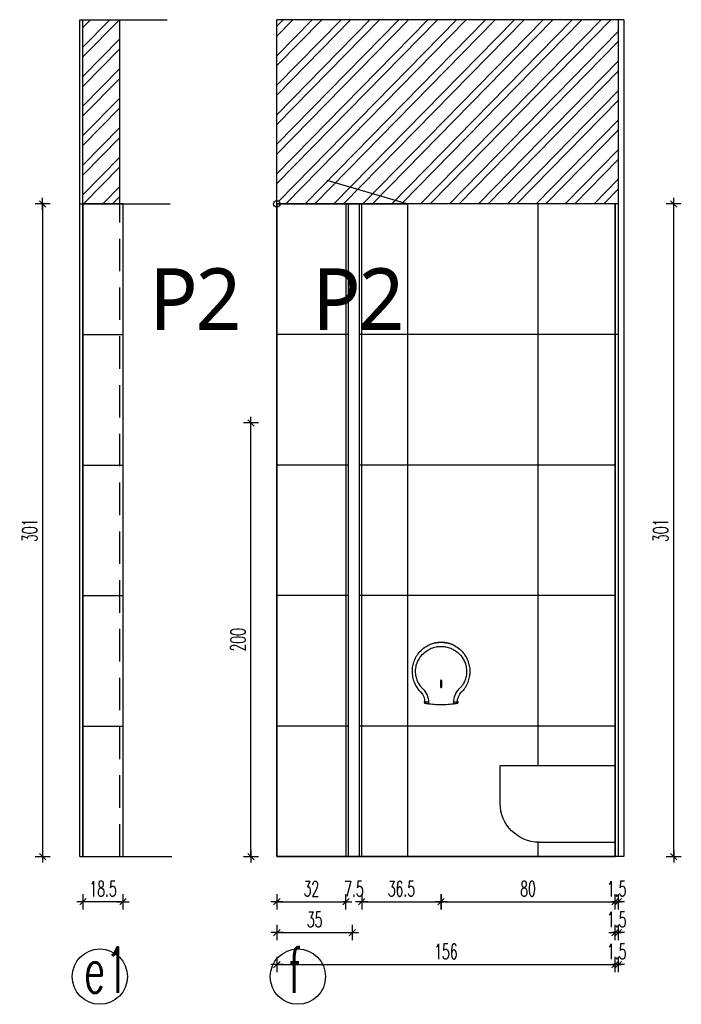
# Model space of a CAD drawing. Header units: centimetres. Extents: x -15121 to 30567, y -60641 to 0.
# Tile 66 of 256: x 6534 to 6839, y -27019 to -26565. Entities that reach past the tile are written whole.
import ezdxf

# ---------------------------------------------------------------- set-up
doc = ezdxf.new("R2010")
doc.units = ezdxf.units.CM
doc.header["$LTSCALE"] = 60
doc.linetypes.add('( Dashed )', pattern=[0.75, 0.5, -0.25])
for name, color, linetype in [('AIKA oznaczenia okładzin', 5, 'Continuous'), ('AIKA oznaczenia widoków', 30, 'Continuous'), ('AIKA powierzchnie', 6, 'Continuous'), ('AIKA sanitariaty', 7, 'Continuous'), ('AIKA sufity podwieszane', 8, 'Continuous'), ('AIKA TYNK', 5, 'Continuous'), ('AIKA widoki wymiarowanie', 7, 'Continuous'), ('AIKA widokowe', 7, 'Continuous'), ('widokowe', 7, 'Continuous')]:
    doc.layers.add(name, color=color, linetype=linetype)
doc.styles.add('RomanS', font='romans.shx')
doc.styles.add('SŁAWKA', font='simplex.shx', dxfattribs={"height": 12.5})
doc.styles.add('wymiar', font='txt.shx', dxfattribs={"width": 0.6})
doc.dimstyles.new('Dwudziestka', dxfattribs={"dimtxt": 7, "dimasz": 0.7, "dimexe": 5, "dimexo": 0, "dimgap": 2.5, "dimtad": 1, "dimtoh": 1, "dimdec": 3, "dimrnd": 0.5, "dimdsep": 46, "dimtxsty": 'wymiar', "dimblk": 'znacznik', "dimcen": 0, "dimdle": 5, "dimse1": 1, "dimse2": 1, "dimclrd": 256, "dimclre": 256, "dimclrt": 256, "dimadec": 0, "dimazin": 0, "dimtfac": 0.4, "dimtdec": 3, "dimtix": 1, "dimtofl": 0, "dimtmove": 2, "dimatfit": 3, "dimldrblk": 'znacznik', "dimfxl": 1, "dimtolj": 1, "dimarcsym": 0})
pattern_1 = [(45.6, (2233.139, -1566.11), (-6.8053523, 6.6642933), []), (45.6, (2237.629, -1566.063), (-6.8053523, 6.6642933), [])]

# ---------------------------------------------------------------- blocks, each defined once
blk = doc.blocks.new('sl dozownik papieru widok')
at = {"layer": 'AIKA sanitariaty', "extrusion": (0, 1, 0)}
for p, q in [((3.5, 12.01), (3.5, 11.98)), ((3.5, 12.01), (3.56, 12.01)), ((3.63, 12.05), (3.58, 12.14)), ((15.42, 12.14), (15.37, 12.05)), ((15.44, 12.01), (15.5, 12.01)), ((15.5, 11.98), (15.5, 12.01)), ((9.2, -7.1), (9.2, -4.4)), ((9.8, -4.4), (9.8, -7.1)), ((1.8, -14), (1.8, -14.1)), ((1.8, -14.1), (1.8, -14.2)), ((2, -14.23), (3.67, -14.23)), ((2, -14.23), (2, -14.77)), ((3.67, -15.02), (3.67, -14.23)), ((15.33, -14.23), (15.33, -15.02)), ((15.33, -14.23), (17, -14.23)), ((17, -14.77), (17, -14.23)), ((17.2, -14.1), (17.2, -14)), ((17.2, -14.2), (17.2, -14.1))]:
    blk.add_line(p, q, dxfattribs=at)
at = {"layer": 'AIKA sanitariaty'}
for centre, radius, start, end in [((9.5, 0), 13.4, 117.2338, 143.2032), ((9.17, 0), 11.4, 117.0357, 143.5748), ((3.65, 12.01), 0.15, 117.664, 180), ((9.5, 0.85), 12.75, 62.336, 117.664), ((9.5, 0.85), 12.6, 69.6071, 110.3929), ((9.83, 0), 11.4, 36.4252, 62.9643), ((15.35, 12.01), 0.15, 0, 62.336), ((9.5, 0), 13.4, 36.7968, 62.7662), ((9.5, 0), 13.4, 216.7968, 225.0518), ((9.17, 0), 11.4, 216.4252, 225.0518), ((-5.03, -14.23), 8.7, 0, 45.0518), ((24.03, -14.23), 8.7, 134.9482, 180), ((9.83, 0), 11.4, 314.9482, 323.5748), ((9.5, 0), 13.4, 314.9482, 323.2032), ((-4.7, -14.23), 6.7, 0, 45.0518), ((23.7, -14.23), 6.7, 134.9482, 180), ((2.2, -14), 0.4, 123.9249, 180), ((2.2, -14.2), 0.4, 180, 240), ((9.5, 29.6), 45, 262.5597, 262.9796), ((9.5, 29.6), 45, 277.0204, 277.4403), ((16.8, -14.2), 0.4, 300, 0), ((16.8, -14), 0.4, 0, 56.0751)]:
    blk.add_arc(centre, radius, start, end, dxfattribs=at)
for points, knots in [([(3.37, 11.91), (3.71, 12.09), (4.05, 12.25), (5.18, 12.71), (5.98, 12.95), (7.43, 13.26), (8.08, 13.34), (8.99, 13.39), (9.24, 13.4), (9.5, 13.4)], [665.068332, 665.068332, 665.068332, 665.068332, 674.873359, 674.873359, 696.15174, 696.15174, 712.840829, 712.840829, 719.36757, 719.36757, 719.36757, 719.36757]), ([(3.99, 10.15), (3.99, 10.15), (3.99, 10.15), (4, 10.14), (4, 10.13), (4, 10.11)], [25.154736, 25.154736, 25.154736, 25.154736, 25.2068571, 25.2068571, 25.5412471, 25.5412471, 25.5412471, 25.5412471]), ([(4, 10.11), (4.32, 10.27), (4.64, 10.42), (5.65, 10.81), (6.36, 11.02), (7.66, 11.28), (8.24, 11.35), (9.05, 11.39), (9.27, 11.4), (9.5, 11.4)], [664.576978, 664.576978, 664.576978, 664.576978, 674.873359, 674.873359, 696.15174, 696.15174, 712.840829, 712.840829, 719.36757, 719.36757, 719.36757, 719.36757]), ([(9.5, 13.4), (9.94, 13.4), (10.37, 13.38), (11.24, 13.29), (11.67, 13.23), (12.52, 13.06), (12.95, 12.96), (13.78, 12.71), (14.19, 12.56), (14.95, 12.25), (15.29, 12.09), (15.63, 11.91)], [719.36757, 719.36757, 719.36757, 719.36757, 730.491124, 730.491124, 741.614678, 741.614678, 752.738229, 752.738229, 763.861781, 763.861781, 773.666807, 773.666807, 773.666807, 773.666807]), ([(9.5, 11.4), (9.89, 11.4), (10.28, 11.38), (11.05, 11.31), (11.43, 11.26), (12.19, 11.11), (12.57, 11.02), (13.31, 10.81), (13.67, 10.69), (14.36, 10.42), (14.68, 10.27), (15, 10.11)], [719.36757, 719.36757, 719.36757, 719.36757, 730.491124, 730.491124, 741.614678, 741.614678, 752.738229, 752.738229, 763.861781, 763.861781, 774.158161, 774.158161, 774.158161, 774.158161]), ([(15, 10.11), (15, 10.13), (15, 10.14), (15.01, 10.15), (15.01, 10.15), (15.01, 10.15)], [0, 0, 0, 0, 0.3582778, 0.3582778, 0.4217256, 0.4217256, 0.4217256, 0.4217256]), ([(-1.23, -8.03), (-1.54, -7.61), (-1.83, -7.18), (-2.51, -6), (-2.87, -5.22), (-3.3, -4), (-3.42, -3.57), (-3.63, -2.71), (-3.71, -2.28), (-3.86, -1.23), (-3.9, -0.62), (-3.9, 0), (-3.9, 0.87), (-3.82, 1.74), (-3.48, 3.44), (-3.23, 4.27), (-2.62, 5.77), (-2.28, 6.44), (-1.68, 7.4), (-1.46, 7.72), (-1.23, 8.03)], [645.898161, 645.898161, 645.898161, 645.898161, 659.198751, 659.198751, 681.041528, 681.041528, 692.345125, 692.345125, 703.648717, 703.648717, 719.365815, 719.365815, 719.365815, 741.542046, 741.542046, 763.718271, 763.718271, 782.93566, 782.93566, 792.832229, 792.832229, 792.832229, 792.832229]), ([(-0.03, -6.85), (-0.31, -6.49), (-0.57, -6.12), (-1.19, -5.1), (-1.5, -4.44), (-1.88, -3.4), (-1.99, -3.04), (-2.18, -2.31), (-2.25, -1.94), (-2.38, -1.05), (-2.42, -0.52), (-2.42, 0), (-2.42, 0.74), (-2.34, 1.48), (-2.05, 2.93), (-1.82, 3.64), (-1.28, 4.91), (-0.97, 5.48), (-0.44, 6.3), (-0.24, 6.58), (-0.03, 6.85)], [645.629, 645.629, 645.629, 645.629, 659.198751, 659.198751, 681.041528, 681.041528, 692.345125, 692.345125, 703.648717, 703.648717, 719.365815, 719.365815, 719.365815, 741.542046, 741.542046, 763.718271, 763.718271, 782.93566, 782.93566, 793.101387, 793.101387, 793.101387, 793.101387]), ([(-0.03, 6.85), (-0.03, 6.85), (-0.02, 6.85), (-0.02, 6.84), (-0.01, 6.83), (-0.01, 6.82), (0, 6.81), (0, 6.79), (0, 6.78), (0, 6.77)], [125.169211, 125.169211, 125.169211, 125.169211, 125.262842, 125.262842, 125.558179, 125.558179, 125.889339, 125.889339, 126.290447, 126.290447, 126.290447, 126.290447]), ([(19, 6.77), (19, 6.78), (19, 6.8), (19.01, 6.83), (19.01, 6.83), (19.02, 6.84), (19.02, 6.85), (19.03, 6.85)], [0, 0, 0, 0, 0.4713843, 0.4713843, 0.7522977, 0.7522977, 0.8768388, 0.8768388, 0.8768388, 0.8768388]), ([(19.03, 6.85), (19.31, 6.49), (19.57, 6.12), (20.19, 5.1), (20.5, 4.44), (20.88, 3.4), (20.99, 3.04), (21.18, 2.31), (21.25, 1.94), (21.38, 1.05), (21.42, 0.52), (21.42, 0), (21.42, -0.74), (21.34, -1.48), (21.05, -2.93), (20.82, -3.64), (20.28, -4.91), (19.97, -5.48), (19.44, -6.3), (19.24, -6.58), (19.03, -6.85)], [645.629, 645.629, 645.629, 645.629, 659.198751, 659.198751, 681.041661, 681.041661, 692.345192, 692.345192, 703.648717, 703.648717, 719.365815, 719.365815, 719.365815, 741.542046, 741.542046, 763.718271, 763.718271, 782.936343, 782.936343, 793.101387, 793.101387, 793.101387, 793.101387]), ([(20.23, 8.03), (20.54, 7.61), (20.83, 7.18), (21.51, 6), (21.87, 5.22), (22.3, 4), (22.42, 3.57), (22.63, 2.71), (22.71, 2.28), (22.86, 1.23), (22.9, 0.62), (22.9, 0), (22.9, -0.87), (22.82, -1.74), (22.48, -3.44), (22.23, -4.27), (21.62, -5.77), (21.28, -6.44), (20.68, -7.4), (20.46, -7.72), (20.23, -8.03)], [645.89816, 645.89816, 645.89816, 645.89816, 659.198751, 659.198751, 681.041661, 681.041661, 692.345192, 692.345192, 703.648717, 703.648717, 719.365815, 719.365815, 719.365815, 741.542046, 741.542046, 763.718271, 763.718271, 782.936343, 782.936343, 792.832229, 792.832229, 792.832229, 792.832229]), ([(9.2, -4.4), (9.2, -4.38), (9.2, -4.36), (9.21, -4.32), (9.22, -4.3), (9.23, -4.27), (9.24, -4.25), (9.26, -4.22), (9.27, -4.2), (9.3, -4.17), (9.32, -4.16), (9.35, -4.14), (9.37, -4.13), (9.4, -4.12), (9.42, -4.11), (9.46, -4.1), (9.48, -4.1), (9.5, -4.1)], [9.040508, 9.040508, 9.040508, 9.040508, 9.60554, 9.60554, 10.170572, 10.170572, 10.735604, 10.735604, 11.300635, 11.300635, 11.865667, 11.865667, 12.430699, 12.430699, 12.995731, 12.995731, 13.560763, 13.560763, 13.560763, 13.560763]), ([(9.5, -4.1), (9.52, -4.1), (9.54, -4.1), (9.58, -4.11), (9.6, -4.12), (9.63, -4.13), (9.65, -4.14), (9.68, -4.16), (9.7, -4.17), (9.73, -4.2), (9.74, -4.22), (9.76, -4.25), (9.77, -4.27), (9.78, -4.3), (9.79, -4.32), (9.8, -4.36), (9.8, -4.38), (9.8, -4.4)], [-4.520254, -4.520254, -4.520254, -4.520254, -3.955222, -3.955222, -3.390191, -3.390191, -2.825159, -2.825159, -2.260127, -2.260127, -1.695095, -1.695095, -1.130064, -1.130064, -0.565032, -0.565032, 0, 0, 0, 0]), ([(0, -6.77), (0, -6.78), (0, -6.8), (-0.01, -6.83), (-0.01, -6.83), (-0.02, -6.84), (-0.02, -6.85), (-0.03, -6.85)], [0, 0, 0, 0, 0.4713843, 0.4713843, 0.7522977, 0.7522977, 0.8768388, 0.8768388, 0.8768388, 0.8768388]), ([(9.5, -7.4), (9.48, -7.4), (9.46, -7.4), (9.42, -7.39), (9.4, -7.38), (9.37, -7.37), (9.35, -7.36), (9.32, -7.34), (9.3, -7.33), (9.27, -7.3), (9.26, -7.28), (9.24, -7.25), (9.23, -7.23), (9.22, -7.2), (9.21, -7.18), (9.2, -7.14), (9.2, -7.12), (9.2, -7.1)], [4.520254, 4.520254, 4.520254, 4.520254, 5.085286, 5.085286, 5.650318, 5.650318, 6.215349, 6.215349, 6.780381, 6.780381, 7.345413, 7.345413, 7.910445, 7.910445, 8.475477, 8.475477, 9.040508, 9.040508, 9.040508, 9.040508]), ([(9.8, -7.1), (9.8, -7.12), (9.8, -7.14), (9.79, -7.18), (9.78, -7.2), (9.77, -7.23), (9.76, -7.25), (9.74, -7.28), (9.73, -7.3), (9.7, -7.33), (9.68, -7.34), (9.65, -7.36), (9.63, -7.37), (9.6, -7.38), (9.58, -7.39), (9.54, -7.4), (9.52, -7.4), (9.5, -7.4)], [0, 0, 0, 0, 0.565032, 0.565032, 1.130064, 1.130064, 1.695095, 1.695095, 2.260127, 2.260127, 2.825159, 2.825159, 3.390191, 3.390191, 3.955222, 3.955222, 4.520254, 4.520254, 4.520254, 4.520254]), ([(19.03, -6.85), (19.03, -6.85), (19.02, -6.85), (19.02, -6.84), (19.01, -6.83), (19.01, -6.82), (19, -6.81), (19, -6.79), (19, -6.78), (19, -6.77)], [125.169211, 125.169211, 125.169211, 125.169211, 125.262842, 125.262842, 125.558179, 125.558179, 125.889339, 125.889339, 126.290447, 126.290447, 126.290447, 126.290447]), ([(2, -14.77), (2, -14.77), (2.01, -14.77), (2.06, -14.78), (2.1, -14.79), (2.2, -14.8), (2.27, -14.81), (2.41, -14.84), (2.49, -14.85), (2.67, -14.88), (2.77, -14.89), (2.99, -14.93), (3.11, -14.94), (3.36, -14.98), (3.49, -15), (3.63, -15.02), (3.65, -15.02), (3.67, -15.02)], [60.506898, 60.506898, 60.506898, 60.506898, 64.273678, 64.273678, 68.040459, 68.040459, 71.80724, 71.80724, 75.574021, 75.574021, 79.379576, 79.379576, 83.185131, 83.185131, 86.990686, 86.990686, 87.56164, 87.56164, 87.56164, 87.56164]), ([(4, -15.06), (4.24, -15.09), (4.48, -15.12), (5.23, -15.2), (5.75, -15.25), (6.81, -15.32), (7.34, -15.35), (8.42, -15.39), (8.96, -15.4), (9.5, -15.4)], [7.774572, 7.774572, 7.774572, 7.774572, 14.878773, 14.878773, 29.757545, 29.757545, 44.636318, 44.636318, 59.515091, 59.515091, 59.515091, 59.515091]), ([(9.5, -15.4), (10.04, -15.4), (10.58, -15.39), (11.66, -15.35), (12.19, -15.32), (13.25, -15.25), (13.77, -15.2), (14.52, -15.12), (14.76, -15.09), (15, -15.06)], [59.515091, 59.515091, 59.515091, 59.515091, 74.393864, 74.393864, 89.272636, 89.272636, 104.151409, 104.151409, 111.25561, 111.25561, 111.25561, 111.25561]), ([(15.33, -15.02), (15.35, -15.02), (15.37, -15.02), (15.51, -15), (15.64, -14.98), (15.89, -14.94), (16.01, -14.93), (16.23, -14.89), (16.33, -14.88), (16.51, -14.85), (16.59, -14.84), (16.73, -14.81), (16.8, -14.8), (16.9, -14.79), (16.94, -14.78), (16.99, -14.77), (17, -14.77), (17, -14.77)], [33.452155, 33.452155, 33.452155, 33.452155, 34.023109, 34.023109, 37.828664, 37.828664, 41.634219, 41.634219, 45.439774, 45.439774, 49.206555, 49.206555, 52.973336, 52.973336, 56.740117, 56.740117, 60.506898, 60.506898, 60.506898, 60.506898])]:
    blk.add_open_spline(points, degree=3, knots=knots, dxfattribs=at)
blk = doc.blocks.new('SL wc bok')
at = {"layer": 'AIKA sanitariaty'}
for p, q in [((53, 0), (0, 0)), ((0, 0), (0, -35.37)), ((53, -17.37), (53, 0))]:
    blk.add_line(p, q, dxfattribs=at)
blk.add_arc((35, -17.37), 18, 270, 0, dxfattribs=at)
at = {"layer": 'widokowe', "color": 7}
blk.add_line((35, -35.37), (0, -35.37), dxfattribs=at)
blk = doc.blocks.new('znacznik')
at = {"color": 0}
for points in [[(-4, 0), (4, 0)], [(0, -5), (0, 5)]]:
    blk.add_lwpolyline(points, dxfattribs=at)
at = {"color": 1}
blk.add_lwpolyline([(-2.12, -2.12), (2.12, 2.12)], dxfattribs=at)
blk = doc.blocks.new('*D6078')
at = {"layer": 'AIKA widoki wymiarowanie', "lineweight": -2}
blk.add_line((6653.37, -26971.37), (6683.82, -26971.37), dxfattribs=at)
at = {"layer": 'Defpoints', "color": 0}
for p in [(6684.52, -26924.97), (6652.67, -26950.53), (6684.52, -26971.37)]:
    blk.add_point(p, dxfattribs=at)
at = {"layer": 'AIKA widoki wymiarowanie', "linetype": 'ByBlock', "lineweight": -2, "xscale": 0.7, "yscale": 0.7, "zscale": 0.7, "rotation": 180}
blk.add_blockref('znacznik', (6652.67, -26971.37), dxfattribs=at)
at = {"layer": 'AIKA widoki wymiarowanie', "linetype": 'ByBlock', "lineweight": -2, "xscale": 0.7, "yscale": 0.7, "zscale": 0.7}
blk.add_blockref('znacznik', (6684.52, -26971.37), dxfattribs=at)
at = {"layer": 'AIKA widoki wymiarowanie', "insert": (6668.6, -26965.37), "char_height": 7, "attachment_point": 5, "style": 'wymiar'}
blk.add_mtext('\\A1;32', dxfattribs=at)
blk = doc.blocks.new('*D6079')
at = {"layer": 'AIKA widoki wymiarowanie', "lineweight": -2}
for p, q in [((6683.82, -26971.37), (6683.12, -26971.37)), ((6692.52, -26971.37), (6693.22, -26971.37))]:
    blk.add_line(p, q, dxfattribs=at)
at = {"layer": 'Defpoints', "color": 0}
for p in [(6684.52, -26924.97), (6691.82, -26928.11), (6691.82, -26971.37)]:
    blk.add_point(p, dxfattribs=at)
at = {"layer": 'AIKA widoki wymiarowanie', "linetype": 'ByBlock', "lineweight": -2, "xscale": 0.7, "yscale": 0.7, "zscale": 0.7}
blk.add_blockref('znacznik', (6684.52, -26971.37), dxfattribs=at)
at = {"layer": 'AIKA widoki wymiarowanie', "linetype": 'ByBlock', "lineweight": -2, "xscale": 0.7, "yscale": 0.7, "zscale": 0.7, "rotation": 180}
blk.add_blockref('znacznik', (6691.82, -26971.37), dxfattribs=at)
at = {"layer": 'AIKA widoki wymiarowanie', "insert": (6688.17, -26965.37), "char_height": 7, "attachment_point": 5, "style": 'wymiar'}
blk.add_mtext('\\A1;7.5', dxfattribs=at)
blk = doc.blocks.new('*D6080')
at = {"layer": 'AIKA widoki wymiarowanie', "lineweight": -2}
blk.add_line((6692.52, -26971.37), (6727.73, -26971.37), dxfattribs=at)
at = {"layer": 'Defpoints', "color": 0}
for p in [(6728.43, -26880.53), (6691.82, -26928.11), (6728.43, -26971.37)]:
    blk.add_point(p, dxfattribs=at)
at = {"layer": 'AIKA widoki wymiarowanie', "linetype": 'ByBlock', "lineweight": -2, "xscale": 0.7, "yscale": 0.7, "zscale": 0.7, "rotation": 180}
blk.add_blockref('znacznik', (6691.82, -26971.37), dxfattribs=at)
at = {"layer": 'AIKA widoki wymiarowanie', "linetype": 'ByBlock', "lineweight": -2, "xscale": 0.7, "yscale": 0.7, "zscale": 0.7}
blk.add_blockref('znacznik', (6728.43, -26971.37), dxfattribs=at)
at = {"layer": 'AIKA widoki wymiarowanie', "insert": (6710.13, -26965.37), "char_height": 7, "attachment_point": 5, "style": 'wymiar'}
blk.add_mtext('\\A1;36.5', dxfattribs=at)
blk = doc.blocks.new('*D6081')
at = {"layer": 'AIKA widoki wymiarowanie', "lineweight": -2, "transparency": 16777216}
blk.add_line((6729.13, -26971.37), (6807.97, -26971.37), dxfattribs=at)
at = {"layer": 'Defpoints', "color": 0, "transparency": 16777216}
for p in [(6728.43, -26880.53), (6808.67, -26950.53), (6808.67, -26971.37)]:
    blk.add_point(p, dxfattribs=at)
at = {"layer": 'AIKA widoki wymiarowanie', "lineweight": -2, "transparency": 16777216, "xscale": 0.7, "yscale": 0.7, "zscale": 0.7, "rotation": 180}
blk.add_blockref('znacznik', (6728.43, -26971.37), dxfattribs=at)
at = {"layer": 'AIKA widoki wymiarowanie', "lineweight": -2, "transparency": 16777216, "xscale": 0.7, "yscale": 0.7, "zscale": 0.7}
blk.add_blockref('znacznik', (6808.67, -26971.37), dxfattribs=at)
at = {"layer": 'AIKA widoki wymiarowanie', "transparency": 16777216, "insert": (6768.55, -26965.37), "char_height": 7, "attachment_point": 5, "style": 'wymiar'}
blk.add_mtext('\\A1;80', dxfattribs=at)
blk = doc.blocks.new('*D6082')
at = {"layer": 'AIKA widoki wymiarowanie', "lineweight": -2, "transparency": 16777216}
for p, q in [((6807.97, -26971.37), (6807.27, -26971.37)), ((6810.87, -26971.37), (6811.57, -26971.37))]:
    blk.add_line(p, q, dxfattribs=at)
at = {"layer": 'Defpoints', "color": 0, "transparency": 16777216}
for p in [(6808.67, -26950.53), (6810.17, -26950.53), (6810.17, -26971.37)]:
    blk.add_point(p, dxfattribs=at)
at = {"layer": 'AIKA widoki wymiarowanie', "lineweight": -2, "transparency": 16777216, "xscale": 0.7, "yscale": 0.7, "zscale": 0.7}
blk.add_blockref('znacznik', (6808.67, -26971.37), dxfattribs=at)
at = {"layer": 'AIKA widoki wymiarowanie', "lineweight": -2, "transparency": 16777216, "xscale": 0.7, "yscale": 0.7, "zscale": 0.7, "rotation": 180}
blk.add_blockref('znacznik', (6810.17, -26971.37), dxfattribs=at)
at = {"layer": 'AIKA widoki wymiarowanie', "transparency": 16777216, "insert": (6809.42, -26965.37), "char_height": 7, "attachment_point": 5, "style": 'wymiar'}
blk.add_mtext('\\A1;1.5', dxfattribs=at)
blk = doc.blocks.new('*D6083')
at = {"layer": 'AIKA widoki wymiarowanie', "lineweight": -2, "transparency": 16777216}
blk.add_line((6640.72, -26949.83), (6640.72, -26751.23), dxfattribs=at)
at = {"layer": 'Defpoints', "color": 0, "transparency": 16777216}
for p in [(6640.72, -26750.53), (6687.52, -26750.53), (6681.4, -26950.53)]:
    blk.add_point(p, dxfattribs=at)
at = {"layer": 'AIKA widoki wymiarowanie', "lineweight": -2, "transparency": 16777216, "xscale": 0.7, "yscale": 0.7, "zscale": 0.7}
for p, rotation in [((6640.72, -26750.53), 90), ((6640.72, -26950.53), 270)]:
    blk.add_blockref('znacznik', p, dxfattribs=dict(at, rotation=rotation))
at = {"layer": 'AIKA widoki wymiarowanie', "transparency": 16777216, "insert": (6634.72, -26850.53), "char_height": 7, "attachment_point": 5, "rotation": 90, "style": 'wymiar'}
blk.add_mtext('\\A1;200', dxfattribs=at)
blk = doc.blocks.new('*D6084')
at = {"layer": 'AIKA widoki wymiarowanie', "lineweight": -2, "transparency": 16777216}
blk.add_line((6835.75, -26949.83), (6835.75, -26650.23), dxfattribs=at)
at = {"layer": 'Defpoints', "color": 0, "transparency": 16777216}
for p in [(6797.35, -26649.53), (6835.75, -26649.53), (6808.67, -26950.53)]:
    blk.add_point(p, dxfattribs=at)
at = {"layer": 'AIKA widoki wymiarowanie', "lineweight": -2, "transparency": 16777216, "xscale": 0.7, "yscale": 0.7, "zscale": 0.7}
for p, rotation in [((6835.75, -26649.53), 90), ((6835.75, -26950.53), 270)]:
    blk.add_blockref('znacznik', p, dxfattribs=dict(at, rotation=rotation))
at = {"layer": 'AIKA widoki wymiarowanie', "transparency": 16777216, "insert": (6829.75, -26800.03), "char_height": 7, "attachment_point": 5, "rotation": 90, "style": 'wymiar'}
blk.add_mtext('\\A1;301', dxfattribs=at)
blk = doc.blocks.new('*D6085')
at = {"layer": 'AIKA widoki wymiarowanie', "lineweight": -2, "transparency": 16777216}
blk.add_line((6653.37, -26985.57), (6686.82, -26985.57), dxfattribs=at)
at = {"layer": 'Defpoints', "color": 0, "transparency": 16777216}
for p in [(6687.52, -26924.08), (6652.67, -26945.56), (6687.52, -26985.57)]:
    blk.add_point(p, dxfattribs=at)
at = {"layer": 'AIKA widoki wymiarowanie', "lineweight": -2, "transparency": 16777216, "xscale": 0.7, "yscale": 0.7, "zscale": 0.7, "rotation": 180}
blk.add_blockref('znacznik', (6652.67, -26985.57), dxfattribs=at)
at = {"layer": 'AIKA widoki wymiarowanie', "lineweight": -2, "transparency": 16777216, "xscale": 0.7, "yscale": 0.7, "zscale": 0.7}
blk.add_blockref('znacznik', (6687.52, -26985.57), dxfattribs=at)
at = {"layer": 'AIKA widoki wymiarowanie', "transparency": 16777216, "insert": (6670.1, -26979.57), "char_height": 7, "attachment_point": 5, "style": 'wymiar'}
blk.add_mtext('\\A1;35', dxfattribs=at)
blk = doc.blocks.new('*D5935')
at = {"layer": 'AIKA widoki wymiarowanie', "lineweight": -2, "transparency": 16777216}
for p, q in [((6807.97, -26985.57), (6807.27, -26985.57)), ((6810.87, -26985.57), (6811.57, -26985.57))]:
    blk.add_line(p, q, dxfattribs=at)
at = {"layer": 'Defpoints', "color": 0, "transparency": 16777216}
for p in [(6808.67, -26950.53), (6810.17, -26950.53), (6810.17, -26985.57)]:
    blk.add_point(p, dxfattribs=at)
at = {"layer": 'AIKA widoki wymiarowanie', "lineweight": -2, "transparency": 16777216, "xscale": 0.7, "yscale": 0.7, "zscale": 0.7}
blk.add_blockref('znacznik', (6808.67, -26985.57), dxfattribs=at)
at = {"layer": 'AIKA widoki wymiarowanie', "lineweight": -2, "transparency": 16777216, "xscale": 0.7, "yscale": 0.7, "zscale": 0.7, "rotation": 180}
blk.add_blockref('znacznik', (6810.17, -26985.57), dxfattribs=at)
at = {"layer": 'AIKA widoki wymiarowanie', "transparency": 16777216, "insert": (6809.42, -26979.57), "char_height": 7, "attachment_point": 5, "style": 'wymiar'}
blk.add_mtext('\\A1;1.5', dxfattribs=at)
blk = doc.blocks.new('*D6088')
at = {"layer": 'AIKA widoki wymiarowanie', "lineweight": -2, "transparency": 16777216}
blk.add_line((6653.37, -27000.34), (6807.97, -27000.34), dxfattribs=at)
at = {"layer": 'Defpoints', "color": 0, "transparency": 16777216}
for p in [(6652.67, -26950.53), (6808.67, -26950.53), (6808.67, -27000.34)]:
    blk.add_point(p, dxfattribs=at)
at = {"layer": 'AIKA widoki wymiarowanie', "lineweight": -2, "transparency": 16777216, "xscale": 0.7, "yscale": 0.7, "zscale": 0.7, "rotation": 180}
blk.add_blockref('znacznik', (6652.67, -27000.34), dxfattribs=at)
at = {"layer": 'AIKA widoki wymiarowanie', "lineweight": -2, "transparency": 16777216, "xscale": 0.7, "yscale": 0.7, "zscale": 0.7}
blk.add_blockref('znacznik', (6808.67, -27000.34), dxfattribs=at)
at = {"layer": 'AIKA widoki wymiarowanie', "transparency": 16777216, "insert": (6730.67, -26994.34), "char_height": 7, "attachment_point": 5, "style": 'wymiar'}
blk.add_mtext('\\A1;156', dxfattribs=at)
blk = doc.blocks.new('*D6089')
at = {"layer": 'AIKA widoki wymiarowanie', "lineweight": -2, "transparency": 16777216}
for p, q in [((6807.97, -27000.34), (6807.27, -27000.34)), ((6810.87, -27000.34), (6811.57, -27000.34))]:
    blk.add_line(p, q, dxfattribs=at)
at = {"layer": 'Defpoints', "color": 0, "transparency": 16777216}
for p in [(6808.67, -26950.53), (6810.17, -26950.53), (6810.17, -27000.34)]:
    blk.add_point(p, dxfattribs=at)
at = {"layer": 'AIKA widoki wymiarowanie', "lineweight": -2, "transparency": 16777216, "xscale": 0.7, "yscale": 0.7, "zscale": 0.7}
blk.add_blockref('znacznik', (6808.67, -27000.34), dxfattribs=at)
at = {"layer": 'AIKA widoki wymiarowanie', "lineweight": -2, "transparency": 16777216, "xscale": 0.7, "yscale": 0.7, "zscale": 0.7, "rotation": 180}
blk.add_blockref('znacznik', (6810.17, -27000.34), dxfattribs=at)
at = {"layer": 'AIKA widoki wymiarowanie', "transparency": 16777216, "insert": (6809.42, -26994.34), "char_height": 7, "attachment_point": 5, "style": 'wymiar'}
blk.add_mtext('\\A1;1.5', dxfattribs=at)
blk = doc.blocks.new('*D6283')
at = {"layer": 'AIKA widoki wymiarowanie', "lineweight": -2, "transparency": 16777216}
blk.add_line((6581.02, -26971.37), (6563.92, -26971.37), dxfattribs=at)
at = {"layer": 'Defpoints', "color": 0, "transparency": 16777216}
for p in [(6563.22, -26950.53), (6581.72, -26950.53), (6563.22, -26971.37)]:
    blk.add_point(p, dxfattribs=at)
at = {"layer": 'AIKA widoki wymiarowanie', "lineweight": -2, "transparency": 16777216, "xscale": 0.7, "yscale": 0.7, "zscale": 0.7, "rotation": 180}
blk.add_blockref('znacznik', (6563.22, -26971.37), dxfattribs=at)
at = {"layer": 'AIKA widoki wymiarowanie', "lineweight": -2, "transparency": 16777216, "xscale": 0.7, "yscale": 0.7, "zscale": 0.7}
blk.add_blockref('znacznik', (6581.72, -26971.37), dxfattribs=at)
at = {"layer": 'AIKA widoki wymiarowanie', "transparency": 16777216, "insert": (6572.47, -26965.37), "char_height": 7, "attachment_point": 5, "style": 'wymiar'}
blk.add_mtext('\\A1;18.5', dxfattribs=at)
blk = doc.blocks.new('*D6284')
at = {"layer": 'AIKA widoki wymiarowanie', "lineweight": -2, "transparency": 16777216}
blk.add_line((6544.62, -26650.23), (6544.62, -26949.83), dxfattribs=at)
at = {"layer": 'Defpoints', "color": 0, "transparency": 16777216}
for p in [(6582.58, -26649.53), (6544.62, -26950.53), (6582.94, -26950.53)]:
    blk.add_point(p, dxfattribs=at)
at = {"layer": 'AIKA widoki wymiarowanie', "lineweight": -2, "transparency": 16777216, "xscale": 0.7, "yscale": 0.7, "zscale": 0.7}
for p, rotation in [((6544.62, -26649.53), 90), ((6544.62, -26950.53), 270)]:
    blk.add_blockref('znacznik', p, dxfattribs=dict(at, rotation=rotation))
at = {"layer": 'AIKA widoki wymiarowanie', "transparency": 16777216, "insert": (6538.62, -26800.03), "char_height": 7, "attachment_point": 5, "rotation": 90, "style": 'wymiar'}
blk.add_mtext('\\A1;301', dxfattribs=at)

msp = doc.modelspace()

# ---------------------------------------------------------------- hatches: boundary and pattern name
at = {"layer": 'AIKA sufity podwieszane', "transparency": 33554610}
h = msp.add_hatch(dxfattribs=at)
h.set_pattern_fill('ANSI32', color=8, angle=0.6)
h.set_pattern_definition(pattern_1)
h.paths.add_polyline_path([(6580.2199, -26564.5288), (6563.2199, -26564.5288), (6563.2199, -26649.5288), (6580.2199, -26649.5288)])
h = msp.add_hatch(dxfattribs=at)
h.set_pattern_fill('ANSI32', color=8, angle=0.6)
h.set_pattern_definition(pattern_1)
h.paths.add_polyline_path([(6810.1712, -26564.5288), (6652.6712, -26564.5288), (6652.6712, -26648.0288, -0.41421356), (6654.1712, -26649.5288), (6808.6712, -26649.5288), (6810.1712, -26649.5288)])

# ---------------------------------------------------------------- linework, layer by layer
at = {"layer": 'AIKA oznaczenia widoków'}
for centre in [(6571.0069, -27005.9066), (6662.36, -27005.9066)]:
    msp.add_circle(centre, 12.7586, dxfattribs=at)
at = {"layer": 'AIKA powierzchnie', "color": 2}
for points in [[(6581.7199, -26649.5288), (6563.2199, -26649.5288), (6563.2199, -26950.5288), (6581.7199, -26950.5288)], [(6808.6712, -26649.5288), (6652.6712, -26649.5288), (6652.6712, -26950.5288), (6808.6712, -26950.5288)]]:
    msp.add_lwpolyline(points, close=True, dxfattribs=at)
at = {"layer": 'AIKA TYNK'}
for p, q in [((6561.7199, -26564.5288), (6601.9972, -26564.5288)), ((6561.7199, -26950.5288), (6561.7199, -26564.5288)), ((6810.1712, -26564.5288), (6652.6712, -26564.5288)), ((6810.1712, -26564.5288), (6810.1712, -26950.5288)), ((6561.7199, -26649.5288), (6603.4441, -26649.5288)), ((6810.1712, -26649.5288), (6652.6712, -26649.5288)), ((6561.7199, -26950.5288), (6604.1674, -26950.5288)), ((6812.6712, -26950.5288), (6652.6712, -26950.5288))]:
    msp.add_line(p, q, dxfattribs=at)
at = {"layer": 'AIKA widokowe'}
for p, q in [((6563.2199, -26950.5288), (6563.2199, -26564.5288)), ((6581.7199, -26950.5288), (6581.7199, -26649.5288))]:
    msp.add_line(p, q, dxfattribs=at)
at = {"layer": 'AIKA widokowe', "color": 8, "linetype": '( Dashed )', "ltscale": 0.5}
msp.add_line((6580.2199, -26950.5288), (6580.2199, -26564.5288), dxfattribs=at)
at = {"layer": 'AIKA widokowe', "color": 7}
for p, q in [((6580.2199, -26649.5288), (6580.2199, -26564.5288)), ((6652.6712, -26950.5288), (6652.6712, -26564.5288)), ((6808.6712, -26649.5288), (6808.6712, -26950.5288))]:
    msp.add_line(p, q, dxfattribs=at)
at = {"layer": 'AIKA widokowe', "color": 8}
for p, q in [((6812.6712, -26564.5288), (6810.1712, -26564.5288)), ((6812.6712, -26564.5288), (6812.6712, -26950.5288)), ((6561.7199, -26649.5288), (6581.7199, -26649.5288)), ((6712.8712, -26649.5288), (6712.8712, -26950.5288)), ((6773.0712, -26649.5288), (6773.0712, -26908.5288)), ((6563.2199, -26709.7288), (6581.7199, -26709.7288)), ((6685.5212, -26709.7288), (6652.6712, -26709.7288)), ((6810.1712, -26709.7288), (6690.8212, -26709.7288)), ((6563.2199, -26769.9288), (6581.7199, -26769.9288)), ((6685.5212, -26769.9288), (6652.6712, -26769.9288)), ((6808.6712, -26769.9288), (6690.8212, -26769.9288)), ((6563.2199, -26830.1288), (6581.7199, -26830.1288)), ((6685.5212, -26830.1288), (6652.6712, -26830.1288)), ((6808.6712, -26830.1288), (6690.8212, -26830.1288)), ((6563.2199, -26890.3288), (6581.7199, -26890.3288)), ((6685.5212, -26890.3288), (6652.6712, -26890.3288)), ((6808.6712, -26890.3288), (6690.8212, -26890.3288)), ((6773.0712, -26943.8864), (6773.0712, -26950.5288))]:
    msp.add_line(p, q, dxfattribs=at)
at = {"layer": 'AIKA widokowe', "color": 6}
msp.add_lwpolyline([(6652.6712, -26649.5288), (6712.6712, -26649.5288), (6675.8922, -26638.7386)], dxfattribs=at)
at = {"layer": 'AIKA widokowe'}
for points in [[(6691.8212, -26950.5288), (6691.8212, -26649.5288), (6684.5212, -26649.5288), (6684.5212, -26950.5288)], [(6690.8212, -26950.5288), (6690.8212, -26649.5288), (6685.5212, -26649.5288), (6685.5212, -26950.5288)]]:
    msp.add_lwpolyline(points, close=True, dxfattribs=at)
at = {"layer": 'AIKA widokowe', "color": 6}
msp.add_circle((6652.6712, -26649.5288), 1.5, dxfattribs=at)

# ---------------------------------------------------------------- block references
at = {"layer": 'AIKA sanitariaty', "color": 8, "xscale": -1}
for name, p in [('sl dozownik papieru widok', (6737.9314, -26865.1288)), ('SL wc bok', (6808.6712, -26908.5288))]:
    msp.add_blockref(name, p, dxfattribs=at)

# ---------------------------------------------------------------- texts
at = {"layer": 'AIKA oznaczenia okładzin', "char_height": 28.472875, "width": 428.138012, "attachment_point": 1, "rotation": 0.003297, "style": 'SŁAWKA'}
for insert in [(6593.7921, -26679.1876), (6668.9798, -26679.1876)]:
    msp.add_mtext('{\\fTrebuchet MS|b0|i0|c238|p34;\\T0.95;P2}', dxfattribs=dict(at, insert=insert))
at = {"layer": 'AIKA oznaczenia widoków', "char_height": 21, "width": 498.713923, "attachment_point": 1, "style": 'RomanS'}
for s, insert in [('{\\W0.6;e1}', (6563.6734, -26992.372, 256.2)), ('{\\W0.6;f}', (6657.9341, -26992.372, 256.2))]:
    msp.add_mtext(s, dxfattribs=dict(at, insert=insert))

# ---------------------------------------------------------------- dimensions: what is measured, and where the dimension line sits
at = {"layer": 'AIKA widoki wymiarowanie'}
for base, p1, p2, picture, middle in [((6544.6215, -26950.5288), (6582.582, -26649.5288), (6582.9437, -26950.5288), '*D6284', (6538.6215, -26800.0288)), ((6835.7459, -26649.5288), (6808.6712, -26950.5288), (6797.3475, -26649.5288), '*D6084', (6829.7459, -26800.0288)), ((6640.7216, -26750.5288), (6681.3971, -26950.5288), (6687.5212, -26750.5288), '*D6083', (6634.7216, -26850.5288))]:
    dim = msp.add_linear_dim(base=base, p1=p1, p2=p2, angle=90, dimstyle='Dwudziestka', dxfattribs=at)
    dim.commit()
    dim.dimension.update_dxf_attribs({"geometry": picture, "text_midpoint": middle})
for base, p1, p2, picture, middle in [((6728.4314, -26971.3704), (6691.8212, -26928.1122), (6728.4314, -26880.5288), '*D6080', (6710.1263, -26965.3704)), ((6808.6712, -26971.3704), (6728.4314, -26880.5288), (6808.6712, -26950.5288), '*D6081', (6768.5513, -26965.3704)), ((6687.5212, -26985.5726), (6652.6712, -26945.558), (6687.5212, -26924.075), '*D6085', (6670.0962, -26979.5726)), ((6684.5212, -26971.3704), (6652.6712, -26950.5288), (6684.5212, -26924.9668), '*D6078', (6668.5962, -26965.3704)), ((6691.8212, -26971.3704), (6684.5212, -26924.9668), (6691.8212, -26928.1122), '*D6079', (6688.1712, -26965.3704)), ((6563.2199, -26971.3704), (6581.7199, -26950.5288), (6563.2199, -26950.5288), '*D6283', (6572.4699, -26965.3704)), ((6808.6712, -27000.3414), (6652.6712, -26950.5288), (6808.6712, -26950.5288), '*D6088', (6730.6712, -26994.3414)), ((6810.1712, -26971.3704), (6808.6712, -26950.5288), (6810.1712, -26950.5288), '*D6082', (6809.4212, -26965.3704)), ((6810.1712, -26985.5726), (6808.6712, -26950.5288), (6810.1712, -26950.5288), '*D5935', (6809.4212, -26979.5726)), ((6810.1712, -27000.3414), (6808.6712, -26950.5288), (6810.1712, -26950.5288), '*D6089', (6809.4212, -26994.3414))]:
    dim = msp.add_linear_dim(base=base, p1=p1, p2=p2, dimstyle='Dwudziestka', dxfattribs=at)
    dim.commit()
    dim.dimension.update_dxf_attribs({"geometry": picture, "text_midpoint": middle})

doc.saveas('drawing.dxf')
